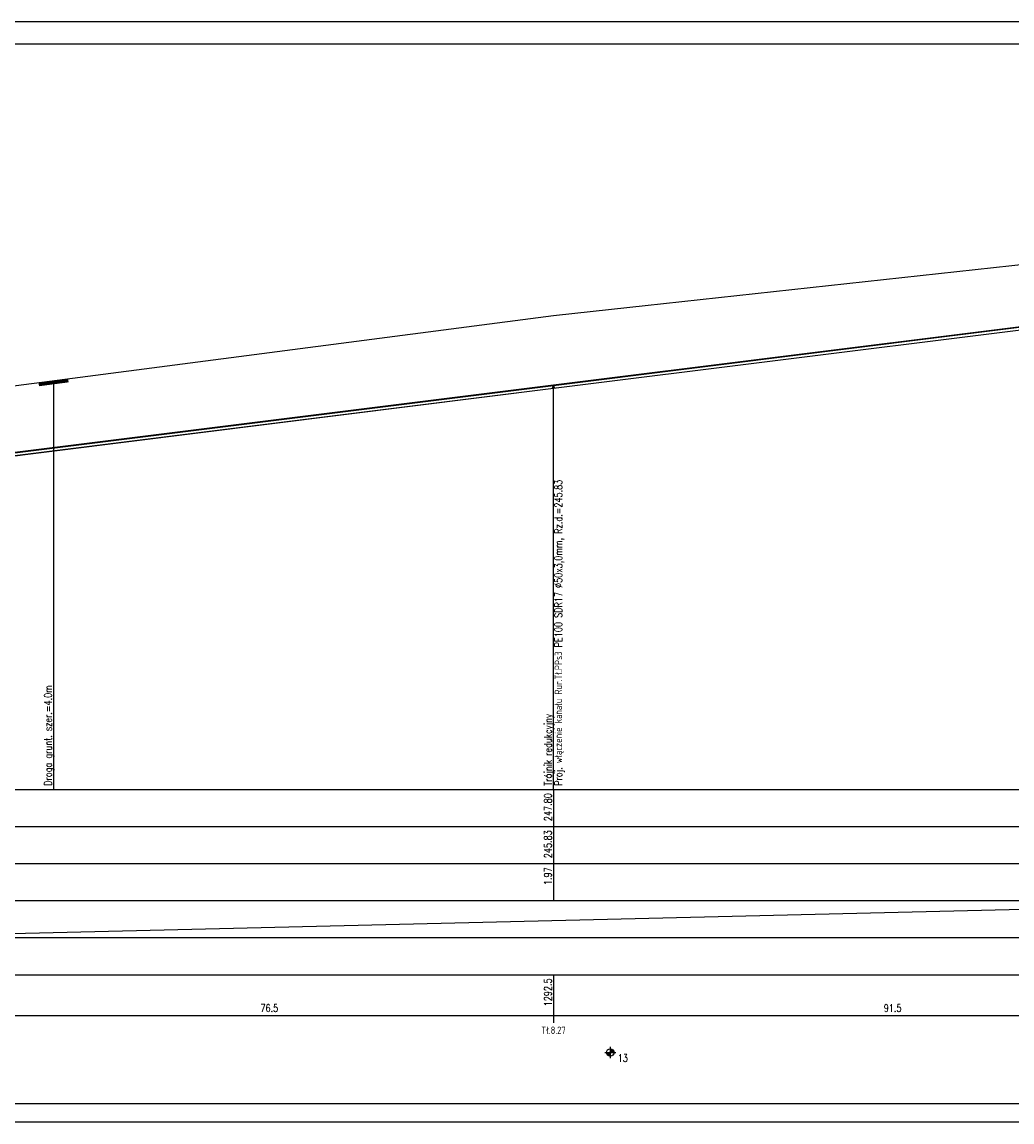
# Model space of a CAD drawing. Header units: metres. Extents: x -25 to 2175, y -3394 to -342.
# Tile 39 of 52: x 890 to 1157, y -1077 to -780. Entities that reach past the tile are written whole.
import ezdxf
from ezdxf.enums import TextEntityAlignment as Align

# ---------------------------------------------------------------- set-up
doc = ezdxf.new("R2010")
doc.units = ezdxf.units.M
doc.header["$LTSCALE"] = 0.2
for name, color, linetype in [('Linie_tabeli', 7, 'CONTINUOUS'), ('Pompownia_P8_Liczby', 7, 'CONTINUOUS'), ('Pompownia_P8_Linie_opisowe', 7, 'CONTINUOUS'), ('Pompownia_P8_Linie_tabeli', 7, 'CONTINUOUS'), ('Pompownia_P8_Odcinki', 7, 'CONTINUOUS'), ('Pompownia_P8_Opis_PZ', 7, 'CONTINUOUS'), ('Pompownia_P8_Opis_uzbr_n', 7, 'CONTINUOUS'), ('Pompownia_P8_Opis_wl', 7, 'CONTINUOUS'), ('Pompownia_P8_Teren_istn', 3, 'CONTINUOUS'), ('Pompownia_P8_Uzbr_nadz', 7, 'CONTINUOUS'), ('Pompownia_P8_Wezly', 7, 'CONTINUOUS'), ('warstwa_nr_0', 8, 'CONTINUOUS')]:
    doc.layers.add(name, color=color, linetype=linetype)
doc.styles.get("Standard").update_dxf_attribs({"font": 'simplex.shx'})

msp = doc.modelspace()

# ---------------------------------------------------------------- linework, layer by layer
at = {"layer": 'Linie_tabeli'}
msp.add_lwpolyline([(0.29, -1072.31), (1969.29, -1072.31), (1969.29, -786.31), (0.29, -786.31)], close=True, dxfattribs=at)
at = {"layer": 'Pompownia_P8_Liczby'}
for p, q in [((1048.42, -1057.04), (1048.42, -1060.04)), ((1046.92, -1058.54), (1049.92, -1058.54)), ((1047.42, -1058.61), (1049.42, -1058.47)), ((1047.43, -1058.68), (1049.41, -1058.41)), ((1047.44, -1058.75), (1049.4, -1058.34)), ((1047.46, -1058.82), (1049.38, -1058.27)), ((1047.48, -1058.89), (1049.36, -1058.2)), ((1047.51, -1058.95), (1049.33, -1058.14)), ((1047.54, -1059.01), (1049.3, -1058.08)), ((1047.57, -1059.07), (1049.27, -1058.01)), ((1047.61, -1059.13), (1049.23, -1057.96)), ((1047.65, -1059.19), (1049.19, -1057.9)), ((1047.7, -1059.24), (1049.14, -1057.85)), ((1047.75, -1059.29), (1049.09, -1057.8)), ((1047.8, -1059.33), (1049.04, -1057.76)), ((1047.86, -1059.37), (1048.98, -1057.72)), ((1047.92, -1059.41), (1048.92, -1057.68)), ((1047.98, -1059.44), (1048.86, -1057.65)), ((1048.05, -1059.47), (1048.8, -1057.62)), ((1048.11, -1059.5), (1048.73, -1057.59)), ((1048.18, -1059.52), (1048.66, -1057.57)), ((1048.25, -1059.53), (1048.59, -1057.56)), ((1048.32, -1059.54), (1048.53, -1057.55)), ((1048.39, -1059.54), (1048.46, -1057.55))]:
    msp.add_line(p, q, dxfattribs=at)
msp.add_circle((1048.42, -1058.54), 1, dxfattribs=at)
at = {"layer": 'Pompownia_P8_Linie_opisowe'}
msp.add_line((898.12, -877.13), (898.12, -987.54), dxfattribs=at)
at = {"layer": 'Pompownia_P8_Linie_tabeli'}
for p, q in [((98.02, -987.54), (1783.36, -987.54)), ((1033.1, -987.54), (1033.1, -1017.54)), ((98.02, -997.54), (1783.36, -997.54)), ((98.02, -1007.54), (1783.36, -1007.54)), ((98.02, -1017.54), (1783.36, -1017.54)), ((881.63, -1026.54), (1214.2, -1018.54)), ((98.02, -1027.54), (1783.36, -1027.54)), ((98.02, -1037.54), (1783.36, -1037.54)), ((1033.1, -1037.54), (1033.1, -1050.54)), ((98.02, -1048.54), (1783.36, -1048.54))]:
    msp.add_line(p, q, dxfattribs=at)
msp.add_lwpolyline([(1033.1, -987.54), (1033.1, -879.21)], dxfattribs=at)
at = {"layer": 'Pompownia_P8_Odcinki'}
for points in [[(1033.1, -878.42), (1216.2, -855.53), (1216.2, -855.48), (1033.1, -878.37)], [(1033.1, -879.21), (1216.2, -856.32), (1216.2, -856.38), (1033.1, -879.27)], [(879.63, -897.6), (1033.1, -878.42), (1033.1, -878.37), (879.63, -897.55)], [(879.63, -898.4), (1033.1, -879.21), (1033.1, -879.27), (879.63, -898.45)]]:
    msp.add_lwpolyline(points, close=True, dxfattribs=at)
at = {"layer": 'Pompownia_P8_Opis_wl'}
for radius in [0.25, 0.22]:
    msp.add_circle((1033.1, -878.99), radius, dxfattribs=at)
at = {"layer": 'Pompownia_P8_Teren_istn'}
msp.add_lwpolyline([(98.02, -834.54), (181.75, -827.54), (191.16, -822.54), (201.3, -822.54), (207.83, -821.54), (365.53, -805.54), (411.67, -807.54), (411.67, -957.54), (487.32, -935.54), (496.22, -934.54), (506.22, -934.54), (516.2, -939.54), (611.65, -923.54), (675.26, -917.54), (879.63, -879.54), (1033.1, -859.54), (1216.2, -839.54)], dxfattribs=at)
at = {"layer": 'Pompownia_P8_Uzbr_nadz'}
msp.add_lwpolyline([(894.12, -878.16, 1, 1, 0), (902.12, -877.11, 1, 1, 0)], format="xyseb", dxfattribs=at)
at = {"layer": 'Pompownia_P8_Wezly'}
for p, q in [((1033.1, -878.37), (1033.1, -878.37)), ((1033.1, -878.37), (1033.1, -878.37)), ((1033.1, -878.37), (1033.1, -879.27)), ((1033.1, -879.27), (1033.1, -878.37)), ((1033.1, -878.42), (1033.1, -878.42)), ((1033.1, -878.42), (1033.1, -878.42)), ((1033.1, -879.21), (1033.1, -879.21)), ((1033.1, -879.21), (1033.1, -879.21)), ((1033.1, -879.27), (1033.1, -879.27)), ((1033.1, -879.27), (1033.1, -879.27))]:
    msp.add_line(p, q, dxfattribs=at)
at = {"layer": 'warstwa_nr_0'}
msp.add_lwpolyline([(-24.71, -1077.31), (1975.29, -1077.31), (1975.29, -780.31), (-24.71, -780.31)], close=True, dxfattribs=at)

# ---------------------------------------------------------------- texts
at = {"layer": 'Pompownia_P8_Liczby', "width": 0.8}
for s, p in [('247.80', (1032.6, -988.54)), ('245.83', (1032.6, -998.54)), ('1.97', (1032.6, -1008.54)), ('1292.5', (1032.6, -1038.54))]:
    msp.add_text(s, height=2, rotation=90, dxfattribs=at).set_placement(p, align=Align.RIGHT)
for s, p in [('76.5', (956.36, -1047.54)), ('91.5', (1124.65, -1047.54)), ('Tł.8.27', (1033.1, -1053.54))]:
    msp.add_text(s, height=2, dxfattribs=at).set_placement(p, align=Align.CENTER)
msp.add_text('13', height=2, dxfattribs=at).set_placement((1050.42, -1061.04))
at = {"layer": 'Pompownia_P8_Opis_PZ', "width": 0.8}
msp.add_text('Trójnik redukcyjny', height=2, rotation=90, dxfattribs=at).set_placement((1032.6, -986.54))
at = {"layer": 'Pompownia_P8_Opis_uzbr_n', "width": 0.8}
msp.add_text('Droga grunt. szer.=4.0m', height=2, rotation=90, dxfattribs=at).set_placement((897.62, -986.54))
at = {"layer": 'Pompownia_P8_Opis_wl', "width": 0.8}
msp.add_text('Proj. włączenie kanału Rur.Tł.PPs3 PE100 SDR17 %%c50x3,0mm, Rz.d.=245.83', height=2, rotation=90, dxfattribs=at).set_placement((1035.4, -986.54))

doc.saveas('drawing.dxf')
